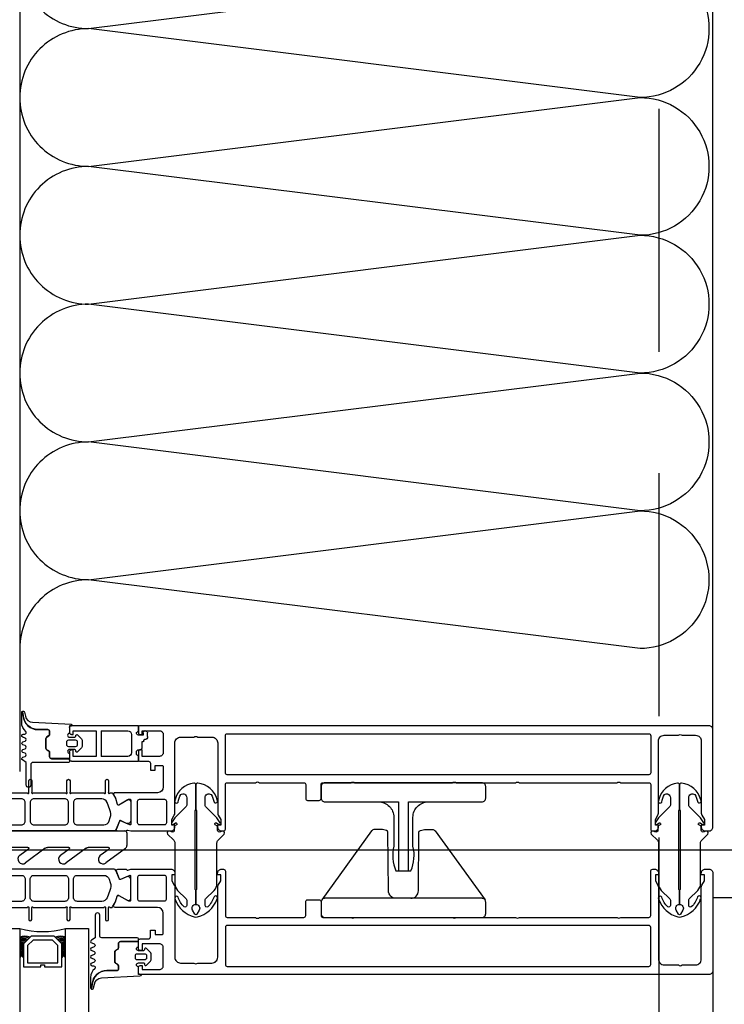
# Model space of a CAD drawing. Header units: millimetres. Extents: x 247761 to 294611, y 172579 to 236863.
# Tile 101 of 256: x 249774 to 249958, y 186190 to 186447. Entities that reach past the tile are written whole.
import ezdxf

# ---------------------------------------------------------------- set-up
doc = ezdxf.new("R2010")
doc.units = ezdxf.units.MM
doc.linetypes.add('ČÁRKOVANÁ', pattern=[19.05, 12.7, -6.35])
doc.layers.add('FASÁDA DETAILNÍ', color=4, linetype='Continuous')
doc.layers.add('NOVA', color=240, linetype='Continuous')

# ---------------------------------------------------------------- blocks, each defined once
blk = doc.blocks.new('284336')
for points in [[(-0.7, -9.6), (-10, -9.6, 0.414511), (-10.51, -10.11), (-10.51, -15.51, -1), (-11.69, -15.51), (-11.69, -9.6), (-12.69, -8.95, -0.668884), (-12.6, -8.23), (-11.99, -8.01, 0.766384), (-11.99, -7.21), (-12.6, -6.99, -0.76831), (-12.6, -6.23), (-11.99, -6.01, 0.766384), (-11.99, -5.21), (-12.6, -4.99, -0.76831), (-12.6, -4.23), (-11.99, -4.01, 0.766384), (-11.99, -3.21), (-12.6, -2.99, -0.877523), (-12.5, -2.22), (-12.1, -2.22, 0.698129), (-11.83, -1.5, -0.220231), (-12.89, 0.78), (-12.89, 3.45, -0.157143), (-12.82, 3.68), (-12.69, 3.42, -0.067482), (-12.48, 2.53, 0.393136), (-8.66, -1.02), (-6.1, -1.02, -0.414214), (-5.61, -1.51), (-5.61, -2.22, -0.267949), (-5.85, -2.65), (-6.35, -2.93, 0.267949), (-6.61, -3.38), (-6.61, -5.84, 0.267949), (-6.35, -6.29), (-5.85, -6.57, -0.267949), (-5.61, -7), (-5.61, -8.11, 0.414215), (-5.1, -8.62), (-0.41, -8.62), (-0.41, -9.31, -0.414212), (-0.7, -9.6)], [(-0.41, 0), (-0.41, -2, 0.990243), (-0.4, -3.02), (0.9, -3.02, 0.414214), (1.21, -2.71), (1.21, -2.61, -0.668123), (1.71, -2.4), (2.75, -3.45, -0.199004), (2.89, -3.79), (2.89, -5.43, -0.199038), (2.75, -5.77), (1.71, -6.82, -0.668191), (1.21, -6.61), (1.21, -6.51, 0.414214), (0.9, -6.2), (-0.4, -6.2, 0.990269), (-0.41, -7.22), (-0.41, -8.6), (-5.1, -8.6, -0.414215), (-5.59, -8.11), (-5.59, -7, 0.267949), (-5.84, -6.56), (-6.34, -6.27, -0.267949), (-6.59, -5.84), (-6.59, -3.38, -0.267949), (-6.34, -2.95), (-5.84, -2.66, 0.267949), (-5.59, -2.22), (-5.59, -1.51, 0.414214), (-6.1, -1), (-8.66, -1, -0.393156), (-12.46, 2.53, 0.067572), (-12.67, 3.43), (-12.8, 3.7, -0.637545), (-12.12, 3.53), (-11.92, 2.53, 0.344315), (-10.06, 0.91), (0, 0.38, -0.406913), (0.39, 0), (-0.41, 0)], [(1.7, -4.31, 0.414235), (1.2, -3.81), (-0.7, -3.81, 0.414214), (-1.2, -4.31), (-1.2, -4.91, 0.414214), (-0.7, -5.41), (1.2, -5.41, 0.414235), (1.7, -4.91), (1.7, -4.31)]]:
    blk.add_lwpolyline(points, format="xyb", close=True)
blk = doc.blocks.new('nesystémový nástavec 18')
for p, q in [((-18, 6.8), (-18, 8.8)), ((-17.5, 9.3), (-15.36, 9.3)), ((-11, 8), (-17, 8)), ((-17, 8), (-17, 6.3)), ((-15.36, 9.3), (0, 9.3)), ((-11, 1.3), (-11, 8)), ((-2.8, 8), (-9.7, 8)), ((-9.7, 1.3), (-9.7, 8)), ((0, 9.3), (0, 7.8)), ((-17, 6.3), (-17.5, 6.3)), ((-1.8, 2.3), (-1.8, 7)), ((-0.5, 7.3), (-0.5, 6.8)), ((0, 6.3), (0.55, 6.3)), ((0.55, 6.3), (0.95, 5.9)), ((0.95, 5.9), (0.95, 4.8)), ((0.95, 4.8), (0.95, 4.14)), ((0.95, 4.14), (1.2, 4.14)), ((1.4, 3.94), (1.4, 3.84)), ((1.6, 3.64), (1.6, 3.64)), ((2.4, 2.84), (2.4, 1.89)), ((-18, 0.5), (-18, 1.8)), ((-17.5, 2.3), (-17, 2.3)), ((-1.8, 0), (-17.5, 0)), ((-17, 2.3), (-17, 1.3)), ((-17, 1.3), (-11, 1.3)), ((-9.7, 1.3), (-2.8, 1.3)), ((0, 0), (-1.8, 0)), ((-0.4, 2.23), (-0.5, 2.04)), ((-0.5, 2.04), (-0.5, 2)), ((1.2, 2.44), (0, 2.44)), ((0, 1.5), (0, 0)), ((1.2, 1.85), (1.2, 2.44)), ((1.8, 1.37), (1.7, 1.35)), ((2.25, 1.63), (1.8, 1.37))]:
    blk.add_line(p, q)
for centre, radius, start, end in [((-17.5, 8.8), 0.5, 90, 180), ((-15.36, 9.8), 0.5, 270, 270.084), ((-2.8, 7), 1, 0, 90), ((0, 7.3), 0.5, 89.9955, 180.0071), ((-17.5, 6.8), 0.5, 180.0012, 269.9988), ((0, 6.8), 0.5, 179.9949, 270.006), ((0.75, 4.8), 0.2, 359.9656, 0.0344), ((1.2, 3.94), 0.2, 359.9707, 90.0249), ((1.6, 3.84), 0.2, 179.9737, 270.035), ((1.6, 2.84), 0.8, 0.0065, 89.9919), ((-17.5, 1.8), 0.5, 89.999, 180.0002), ((-17.5, 0.5), 0.5, 180, 270), ((-2.8, 2.3), 1, 270, 0), ((0, 2), 0.5, 179.9716, 270.0327), ((0, 1.94), 0.5, 89.9975, 144.0007), ((1.7, 1.85), 0.5, 179.9991, 270), ((2.1, 1.89), 0.3, 299.9815, 0.0183)]:
    blk.add_arc(centre, radius, start, end)
blk = doc.blocks.new('*U500')
for points in [[(1, 0, 0.414243), (1.1, 0.1), (1, 0.9, -1.0001), (1.2, 0.9), (1.1, 0.1, 0.414228), (1.2, 0, 0.414228)], [(1.2, 0, 0.414243), (1.3, 0.1), (1.2, 0.9, -1.0001), (1.4, 0.9), (1.3, 0.1, 0.414228), (1.4, 0, 0.414228)], [(1.4, 0, 0.414243), (1.5, 0.1), (1.4, 0.9, -1.0001), (1.6, 0.9), (1.5, 0.1, 0.414228), (1.6, 0, 0.414228)], [(1.6, 0, 0.414243), (1.7, 0.1), (1.6, 0.9, -1.0001), (1.8, 0.9), (1.7, 0.1, 0.414228), (1.8, 0, 0.414228)], [(1.8, 0, 0.414243), (1.9, 0.1), (1.8001, 0.9, -1.0001), (2, 0.9), (1.9001, 0.1, 0.414228), (2, 0, 0.414228)]]:
    blk.add_lwpolyline(points, format="xyb")
blk = doc.blocks.new('244748_a')
blk.add_lwpolyline([(8.32, -1.69, 0.082248), (6.34, -0.9, -1.09695), (6.94, -0.1, -0.315353), (11.26, -5.15, -0.480529), (10.87, -5.64), (4.27, -5.64), (4.08, -5.45), (-16.53, -5.45), (-16.72, -5.64), (-20.43, -5.64, 0.574019), (-21.93, -4.78), (-22.99, -5.4, 0.524827), (-22.99, -5.9), (-21.93, -6.52, 0.574021), (-20.43, -5.66), (-16.72, -5.66), (-16.53, -5.85), (4.08, -5.85), (4.27, -5.66), (10.87, -5.66, -0.480529), (11.26, -6.15, -0.326229), (6.88, -11.09, -1.09695), (6.28, -10.3, 0.081457), (8.32, -9.61, 0.599203), (7.48, -8.05), (5.52, -8.05, 0.198965), (5.17, -8.2), (2.22, -11.15), (0.93, -12.01, -0.738038), (0.51, -11.62), (0.87, -11, 1), (0.35, -10.7), (0, -11.3), (-0.98, -11.3, 0.619205), (-1.45, -12.06), (-1.28, -12.43, -0.808139), (-2.04, -13.04), (-3.63, -11.44, 0.198906), (-4.34, -11.15), (-14.99, -11.15, -0.198936), (-16.76, -10.42), (-18.98, -8.2, 0.198942), (-19.33, -8.05), (-20.67, -8.05, 0.500217), (-21.09, -8.73, 0.122037), (-18.5, -10.27, -1.093735), (-19.1, -11.07, -0.240768), (-23.7, -6.07, -0.106226), (-23.7, -5.23, -0.256232), (-19, -0.13, -1.093735), (-18.4, -0.92, 0.116856), (-21.09, -2.57, 0.500217), (-20.67, -3.25), (-19.33, -3.25, 0.198942), (-18.98, -3.1), (-16.75, -0.88, -0.198936), (-14.99, -0.15), (-4.34, -0.15, 0.198907), (-3.63, 0.14), (-2.04, 1.74, -0.808139), (-1.28, 1.13), (-1.45, 0.76, 0.619205), (-0.98, 0), (0, 0), (0.35, -0.6, 1), (0.87, -0.3), (0.51, 0.32, -0.738038), (0.93, 0.71), (2.22, -0.15), (5.17, -3.1, 0.198965), (5.52, -3.25), (7.48, -3.25, 0.599203)], format="xyb", close=True)
blk = doc.blocks.new('236134_0100_s_v')
for points in [[(22.8, -23), (22.8, -5), (42, -5, 0.414214), (43, -4), (43, -1, 0.414214), (42, 0), (1, 0, 0.414214), (0, -1), (0, -4, 0.414214), (1, -5), (20.2, -5), (20.2, -23)], [(15, -5, -0.414214), (19, -9), (19, -16.57, 0.165764), (19.53, -23), (23.47, -23, 0.165764), (24, -16.57), (24, -9, -0.414214), (28, -5)]]:
    blk.add_lwpolyline(points, format="xyb")
blk = doc.blocks.new('236134_0200_s_v')
for points in [[(19.58, 5, -0.41166), (17.58, 6.98), (17.45, 22.25, 0.344217), (17.07, 22.73), (16, 23), (14, 23, 0.240828), (13.19, 22.59), (0.19, 4.59)], [(23.42, 5, 0.41166), (25.42, 6.98), (25.55, 22.25, -0.344217), (25.93, 22.73), (27, 23), (29, 23, -0.240828), (29.81, 22.59), (42.81, 4.59)]]:
    blk.add_lwpolyline(points, format="xyb")
blk.add_lwpolyline([(42, 5), (1, 5, 0.414214), (0, 4), (0, 1, 0.414214), (1, 0), (42, 0, 0.414214), (43, 1), (43, 4, 0.414214)], format="xyb", close=True)
blk = doc.blocks.new('288126')
for points in [[(-16.5, 0), (16.5, 0)], [(-17, -2.08), (-17, -0.5)], [(17, -0.5), (17, -3.8)], [(-21.36, -6.34), (-17.8, -3.69)], [(-14.71, -4.5), (-19.87, -8.34)], [(-8.83, -4.3), (-14.11, -4.3)], [(-10.96, -6.34), (-8.71, -4.66)], [(-4.31, -4.5), (-9.47, -8.34)], [(1.81, -4.3), (-3.71, -4.3)], [(-0.35, -6.36), (1.93, -4.66)], [(6.33, -4.5), (1.14, -8.37)], [(12.21, -4.3), (6.93, -4.3)], [(10.05, -6.36), (12.33, -4.66)], [(16.6, -4.6), (11.54, -8.37)]]:
    blk.add_lwpolyline(points)
for centre, radius, start, end in [((16.5, -0.5), 0.5, 0, 90), ((-16.5, -0.5), 0.5, 90, 180), ((16, -3.8), 1, 306.7059, 0), ((-20.61, -7.34), 1.25, 126.7059, 306.7059), ((-10.21, -7.34), 1.25, 126.7059, 306.7059), ((0.4, -7.37), 1.25, 126.7059, 306.7059), ((10.8, -7.37), 1.25, 126.7059, 306.7059)]:
    blk.add_arc(centre, radius, start, end)
at = {"extrusion": (0, 0, -1)}
for centre, radius, start, end in [((19, -2.08), 2, 180, 233.2941), ((14.11, -5.3), 1, 53.2941, 90), ((8.83, -4.5), 0.2, 90, 233.2941), ((3.71, -5.3), 1, 53.2941, 90), ((-1.81, -4.5), 0.2, 90, 233.2941), ((-6.93, -5.3), 1, 53.2941, 90), ((-12.21, -4.5), 0.2, 90, 233.2941)]:
    blk.add_arc(centre, radius, start, end, dxfattribs=at)
blk = doc.blocks.new('A$C69D17D4D')
at = {"layer": 'FASÁDA DETAILNÍ'}
for p, q in [((-24871, 13288.5), (-24871, 12879.5)), ((-24871, 13288.5), (-24871, 12879.5)), ((-24619.88, 12859), (-24945.57, 12859)), ((-24619.88, 12859), (-24945.57, 12859)), ((-24877, 12838.5), (-24871, 12838.5)), ((-24877, 12838.5), (-24871, 12838.5)), ((-24871, 12838.5), (-24871, 12495.51)), ((-24859, 12838.5), (-24853, 12838.5)), ((-24859, 12838.5), (-24853, 12838.5)), ((-24859, 12495.51), (-24859, 12838.5)), ((-24853, 12838.5), (-24853, 12495.51)), ((-24690, 12827.5), (-24690, 10715.5))]:
    blk.add_line(p, q, dxfattribs=at)
at = {"layer": 'FASÁDA DETAILNÍ', "color": 7, "linetype": 'ČÁRKOVANÁ', "ltscale": 5}
blk.add_lwpolyline([(1436, 1464), (-24704, 1464), (-24704, 24704), (1436, 24704)], close=True, dxfattribs=at)
at = {"layer": 'FASÁDA DETAILNÍ'}
blk.add_lwpolyline([(-24690, 12890.5), (-24690, 13277.5)], dxfattribs=at)
for points in [[(-24691, 12891.5), (-24839.5, 12891.5, 0.414214), (-24840, 12891), (-24840, 12889.7, 0.41422), (-24839.5, 12889.2), (-24839, 12889.2), (-24839, 12890.2), (-24834.5, 12890.2, -0.414214), (-24833.5, 12889.2), (-24833.5, 12884.5, -0.414214), (-24834.5, 12883.5), (-24839, 12883.5), (-24839, 12885.2), (-24839.5, 12885.2, 0.414201), (-24840, 12884.7), (-24840, 12882.7, 0.414214), (-24839.5, 12882.2), (-24837.36, 12882.2, -0.414214), (-24836.86, 12881.7), (-24836.86, 12879.9), (-24835.61, 12879.9), (-24835.61, 12881.1), (-24833.8, 12881.1, -0.414214), (-24833.5, 12880.8), (-24833.5, 12875.5, -0.414167), (-24835, 12874), (-24842, 12874), (-24846.1, 12874, 0.57735), (-24846.44, 12873.4), (-24845.95, 12872.54), (-24845.52, 12871.04, 0.488701), (-24845.08, 12870.87), (-24842.61, 12872.3), (-24842.19, 12872.3, -0.432566), (-24842, 12872.1), (-24842, 12865.8, -0.548397), (-24842.28, 12865.61), (-24844.66, 12866.68, 0.425336), (-24844.93, 12866.57), (-24845.75, 12864.55, 0.531563), (-24845.38, 12864), (-24843.31, 12864, 0.231306), (-24843.07, 12864.11, -0.306185), (-24842.76, 12864.22), (-24842, 12864), (-24831.49, 12864, 0.414214), (-24830.49, 12865), (-24830.49, 12865.5), (-24831.29, 12865.5), (-24831.29, 12867), (-24830.63, 12868.14, 0.13165), (-24830.5, 12868.64), (-24830.5, 12887.01, -0.414214), (-24829, 12888.51), (-24825.5, 12888.51, -0.399985), (-24824.5, 12888.51), (-24820.8, 12888.51, -0.414214), (-24819.3, 12887.01), (-24819.3, 12868.64, 0.13165), (-24819.17, 12868.14), (-24818.51, 12867), (-24818.51, 12865.5), (-24819.31, 12865.5), (-24819.31, 12865, 0.414214), (-24818.31, 12864), (-24817.8, 12864, 0.414214), (-24817.3, 12864.5), (-24817.3, 12876.1, -0.414214), (-24816.8, 12876.6), (-24809.4, 12876.6, -0.399985), (-24808.4, 12876.6), (-24796.8, 12876.6, -0.414214), (-24796.3, 12876.1), (-24796.3, 12872.5, 0.414214), (-24795.8, 12872), (-24792.8, 12872, 0.414214), (-24792.3, 12872.5), (-24792.3, 12876.1, -0.414214), (-24791.8, 12876.6), (-24784.5, 12876.6, -0.38324), (-24783.5, 12876.6), (-24758, 12876.6, -0.38324), (-24757, 12876.6), (-24741.5, 12876.6, -0.38324), (-24740.5, 12876.6), (-24715, 12876.6, -0.38324), (-24714, 12876.6), (-24706.7, 12876.6, -0.414214), (-24706.2, 12876.1), (-24706.2, 12864.5, 0.414214), (-24705.7, 12864), (-24705.2, 12864, 0.414214), (-24704.2, 12865), (-24704.2, 12865.5), (-24705, 12865.5), (-24705, 12867), (-24704.33, 12868.15, 0.116937), (-24704.2, 12868.65), (-24704.2, 12887.51, -0.414232), (-24702.7, 12889.01), (-24698.99, 12889.01, -0.399985), (-24697.99, 12889.01), (-24694.5, 12889.01, -0.414232), (-24693, 12887.51), (-24693, 12868.65, 0.116937), (-24692.87, 12868.15), (-24692.2, 12867), (-24692.2, 12865.5), (-24693, 12865.5), (-24693, 12865, 0.414214), (-24692, 12864), (-24691, 12864, 0.414214), (-24690, 12865), (-24690, 12890.5, 0.414214), (-24691, 12891.5)], [(-24691, 12891.5), (-24839.5, 12891.5, 0.414214), (-24840, 12891), (-24840, 12889.7, 0.41422), (-24839.5, 12889.2), (-24839, 12889.2), (-24839, 12890.2), (-24834.5, 12890.2, -0.414214), (-24833.5, 12889.2), (-24833.5, 12884.5, -0.414214), (-24834.5, 12883.5), (-24839, 12883.5), (-24839, 12885.2), (-24839.5, 12885.2, 0.414201), (-24840, 12884.7), (-24840, 12882.7, 0.414214), (-24839.5, 12882.2), (-24837.36, 12882.2, -0.414214), (-24836.86, 12881.7), (-24836.86, 12879.9), (-24835.61, 12879.9), (-24835.61, 12881.1), (-24833.8, 12881.1, -0.414214), (-24833.5, 12880.8), (-24833.5, 12875.5, -0.414167), (-24835, 12874), (-24842, 12874), (-24846.1, 12874, 0.57735), (-24846.44, 12873.4), (-24845.95, 12872.54), (-24845.52, 12871.04, 0.488701), (-24845.08, 12870.87), (-24842.61, 12872.3), (-24842.19, 12872.3, -0.432566), (-24842, 12872.1), (-24842, 12865.8, -0.548397), (-24842.28, 12865.61), (-24844.66, 12866.68, 0.425336), (-24844.93, 12866.57), (-24845.75, 12864.55, 0.531563), (-24845.38, 12864), (-24843.31, 12864, 0.231306), (-24843.07, 12864.11, -0.306185), (-24842.76, 12864.22), (-24842, 12864), (-24831.49, 12864, 0.414214), (-24830.49, 12865), (-24830.49, 12865.5), (-24831.29, 12865.5), (-24831.29, 12867), (-24830.63, 12868.14, 0.13165), (-24830.5, 12868.64), (-24830.5, 12887.01, -0.414214), (-24829, 12888.51), (-24825.5, 12888.51, -0.399985), (-24824.5, 12888.51), (-24820.8, 12888.51, -0.414214), (-24819.3, 12887.01), (-24819.3, 12868.64, 0.13165), (-24819.17, 12868.14), (-24818.51, 12867), (-24818.51, 12865.5), (-24819.31, 12865.5), (-24819.31, 12865, 0.414214), (-24818.31, 12864), (-24817.8, 12864, 0.414214), (-24817.3, 12864.5), (-24817.3, 12876.1, -0.414214), (-24816.8, 12876.6), (-24809.4, 12876.6, -0.399985), (-24808.4, 12876.6), (-24796.8, 12876.6, -0.414214), (-24796.3, 12876.1), (-24796.3, 12872.5, 0.414214), (-24795.8, 12872), (-24792.8, 12872, 0.414214), (-24792.3, 12872.5), (-24792.3, 12876.1, -0.414214), (-24791.8, 12876.6), (-24784.5, 12876.6, -0.38324), (-24783.5, 12876.6), (-24758, 12876.6, -0.38324), (-24757, 12876.6), (-24741.5, 12876.6, -0.38324), (-24740.5, 12876.6), (-24715, 12876.6, -0.38324), (-24714, 12876.6), (-24706.7, 12876.6, -0.414214), (-24706.2, 12876.1), (-24706.2, 12864.5, 0.414214), (-24705.7, 12864), (-24705.2, 12864, 0.414214), (-24704.2, 12865), (-24704.2, 12865.5), (-24705, 12865.5), (-24705, 12867), (-24704.33, 12868.15, 0.116937), (-24704.2, 12868.65), (-24704.2, 12887.51, -0.414232), (-24702.7, 12889.01), (-24698.99, 12889.01, -0.399985), (-24697.99, 12889.01), (-24694.5, 12889.01, -0.414232), (-24693, 12887.51), (-24693, 12868.65, 0.116937), (-24692.87, 12868.15), (-24692.2, 12867), (-24692.2, 12865.5), (-24693, 12865.5), (-24693, 12865, 0.414214), (-24692, 12864), (-24691, 12864, 0.414214), (-24690, 12865), (-24690, 12890.5, 0.414214), (-24691, 12891.5)], [(-24816.8, 12889.4), (-24706.7, 12889.4, -0.414214), (-24706.2, 12888.9), (-24706.2, 12879.2, -0.414214), (-24706.7, 12878.7), (-24816.8, 12878.7, -0.414214), (-24817.3, 12879.2), (-24817.3, 12888.9, -0.414214), (-24816.8, 12889.4)], [(-24816.8, 12889.4), (-24706.7, 12889.4, -0.414214), (-24706.2, 12888.9), (-24706.2, 12879.2, -0.414214), (-24706.7, 12878.7), (-24816.8, 12878.7, -0.414214), (-24817.3, 12879.2), (-24817.3, 12888.9, -0.414214), (-24816.8, 12889.4)], [(-24877.45, 12865.6), (-24870.55, 12865.6, 0.414218), (-24869.55, 12866.6), (-24869.55, 12871.4, 0.414218), (-24870.55, 12872.4), (-24876.91, 12872.4, 0.305619), (-24878.3, 12871.46), (-24879.08, 12869.54, 0.176429), (-24879.15, 12867.49), (-24878.88, 12866.64, 0.324916), (-24877.45, 12865.6)], [(-24877.45, 12865.6), (-24870.55, 12865.6, 0.414218), (-24869.55, 12866.6), (-24869.55, 12871.4, 0.414218), (-24870.55, 12872.4), (-24876.91, 12872.4, 0.305619), (-24878.3, 12871.46), (-24879.08, 12869.54, 0.176429), (-24879.15, 12867.49), (-24878.88, 12866.64, 0.324916), (-24877.45, 12865.6)], [(-24867.25, 12865.6), (-24859.25, 12865.6, 0.414214), (-24858.25, 12866.6), (-24858.25, 12871.4, 0.414214), (-24859.25, 12872.4), (-24867.25, 12872.4, 0.414214), (-24868.25, 12871.4), (-24868.25, 12866.6, 0.414214), (-24867.25, 12865.6)], [(-24867.25, 12865.6), (-24859.25, 12865.6, 0.414214), (-24858.25, 12866.6), (-24858.25, 12871.4, 0.414214), (-24859.25, 12872.4), (-24867.25, 12872.4, 0.414214), (-24868.25, 12871.4), (-24868.25, 12866.6, 0.414214), (-24867.25, 12865.6)], [(-24855.95, 12865.6), (-24849.05, 12865.6, 0.324916), (-24847.62, 12866.64), (-24847.35, 12867.49, 0.176429), (-24847.42, 12869.54), (-24848.2, 12871.46, 0.305619), (-24849.59, 12872.4), (-24855.95, 12872.4, 0.414218), (-24856.95, 12871.4), (-24856.95, 12866.6, 0.414218), (-24855.95, 12865.6)], [(-24855.95, 12865.6), (-24849.05, 12865.6, 0.324916), (-24847.62, 12866.64), (-24847.35, 12867.49, 0.176429), (-24847.42, 12869.54), (-24848.2, 12871.46, 0.305619), (-24849.59, 12872.4), (-24855.95, 12872.4, 0.414218), (-24856.95, 12871.4), (-24856.95, 12866.6, 0.414218), (-24855.95, 12865.6)], [(-24832.7, 12866.1, -0.414214), (-24833.2, 12865.6), (-24839.7, 12865.6, -0.414214), (-24840.2, 12866.1), (-24840.2, 12871.8, -0.414214), (-24839.7, 12872.3), (-24833.2, 12872.3, -0.414214), (-24832.7, 12871.8), (-24832.7, 12866.1)], [(-24832.7, 12866.1, -0.414214), (-24833.2, 12865.6), (-24839.7, 12865.6, -0.414214), (-24840.2, 12866.1), (-24840.2, 12871.8, -0.414214), (-24839.7, 12872.3), (-24833.2, 12872.3, -0.414214), (-24832.7, 12871.8), (-24832.7, 12866.1)], [(-24691, 12826.5), (-24839.5, 12826.5, -0.414214), (-24840, 12827), (-24840, 12828.3, -0.41422), (-24839.5, 12828.8), (-24839, 12828.8), (-24839, 12827.8), (-24834.5, 12827.8, 0.414214), (-24833.5, 12828.8), (-24833.5, 12833.5, 0.414214), (-24834.5, 12834.5), (-24839, 12834.5), (-24839, 12832.8), (-24839.5, 12832.8, -0.414201), (-24840, 12833.3), (-24840, 12835.3, -0.414214), (-24839.5, 12835.8), (-24837.36, 12835.8, 0.414214), (-24836.86, 12836.3), (-24836.86, 12838.1), (-24835.61, 12838.1), (-24835.61, 12836.9), (-24833.8, 12836.9, 0.414214), (-24833.5, 12837.2), (-24833.5, 12842.5, 0.414167), (-24835, 12844), (-24842, 12844), (-24846.1, 12844, -0.57735), (-24846.44, 12844.6), (-24845.95, 12845.46), (-24845.52, 12846.96, -0.488701), (-24845.08, 12847.13), (-24842.61, 12845.7), (-24842.19, 12845.7, 0.432566), (-24842, 12845.9), (-24842, 12852.2, 0.548397), (-24842.28, 12852.39), (-24844.66, 12851.32, -0.425336), (-24844.93, 12851.43), (-24845.75, 12853.45, -0.531563), (-24845.38, 12854), (-24843.31, 12854, -0.231306), (-24843.07, 12853.89, 0.306185), (-24842.76, 12853.78), (-24842, 12854), (-24831.49, 12854, -0.414214), (-24830.49, 12853), (-24830.49, 12852.5), (-24831.29, 12852.5), (-24831.29, 12851), (-24830.63, 12849.86, -0.13165), (-24830.5, 12849.36), (-24830.5, 12830.99, 0.414214), (-24829, 12829.49), (-24825.5, 12829.49, 0.399985), (-24824.5, 12829.49), (-24820.8, 12829.49, 0.414214), (-24819.3, 12830.99), (-24819.3, 12849.36, -0.13165), (-24819.17, 12849.86), (-24818.51, 12851), (-24818.51, 12852.5), (-24819.31, 12852.5), (-24819.31, 12853, -0.414214), (-24818.31, 12854), (-24817.8, 12854, -0.414214), (-24817.3, 12853.5), (-24817.3, 12841.9, 0.414214), (-24816.8, 12841.4), (-24809.4, 12841.4, 0.399985), (-24808.4, 12841.4), (-24796.8, 12841.4, 0.414214), (-24796.3, 12841.9), (-24796.3, 12845.5, -0.414214), (-24795.8, 12846), (-24792.8, 12846, -0.414214), (-24792.3, 12845.5), (-24792.3, 12841.9, 0.414214), (-24791.8, 12841.4), (-24784.5, 12841.4, 0.38324), (-24783.5, 12841.4), (-24758, 12841.4, 0.38324), (-24757, 12841.4), (-24741.5, 12841.4, 0.38324), (-24740.5, 12841.4), (-24715, 12841.4, 0.38324), (-24714, 12841.4), (-24706.7, 12841.4, 0.414214), (-24706.2, 12841.9), (-24706.2, 12853.5, -0.414214), (-24705.7, 12854), (-24705.2, 12854, -0.414214), (-24704.2, 12853), (-24704.2, 12852.5), (-24705, 12852.5), (-24705, 12851), (-24704.33, 12849.85, -0.116937), (-24704.2, 12849.35), (-24704.2, 12830.49, 0.414232), (-24702.7, 12828.99), (-24698.99, 12828.99, 0.399985), (-24697.99, 12828.99), (-24694.5, 12828.99, 0.414232), (-24693, 12830.49), (-24693, 12849.35, -0.116937), (-24692.87, 12849.85), (-24692.2, 12851), (-24692.2, 12852.5), (-24693, 12852.5), (-24693, 12853, -0.414214), (-24692, 12854), (-24691, 12854, -0.414214), (-24690, 12853), (-24690, 12827.5, -0.414214), (-24691, 12826.5)], [(-24691, 12826.5), (-24839.5, 12826.5, -0.414214), (-24840, 12827), (-24840, 12828.3, -0.41422), (-24839.5, 12828.8), (-24839, 12828.8), (-24839, 12827.8), (-24834.5, 12827.8, 0.414214), (-24833.5, 12828.8), (-24833.5, 12833.5, 0.414214), (-24834.5, 12834.5), (-24839, 12834.5), (-24839, 12832.8), (-24839.5, 12832.8, -0.414201), (-24840, 12833.3), (-24840, 12835.3, -0.414214), (-24839.5, 12835.8), (-24837.36, 12835.8, 0.414214), (-24836.86, 12836.3), (-24836.86, 12838.1), (-24835.61, 12838.1), (-24835.61, 12836.9), (-24833.8, 12836.9, 0.414214), (-24833.5, 12837.2), (-24833.5, 12842.5, 0.414167), (-24835, 12844), (-24842, 12844), (-24846.1, 12844, -0.57735), (-24846.44, 12844.6), (-24845.95, 12845.46), (-24845.52, 12846.96, -0.488701), (-24845.08, 12847.13), (-24842.61, 12845.7), (-24842.19, 12845.7, 0.432566), (-24842, 12845.9), (-24842, 12852.2, 0.548397), (-24842.28, 12852.39), (-24844.66, 12851.32, -0.425336), (-24844.93, 12851.43), (-24845.75, 12853.45, -0.531563), (-24845.38, 12854), (-24843.31, 12854, -0.231306), (-24843.07, 12853.89, 0.306185), (-24842.76, 12853.78), (-24842, 12854), (-24831.49, 12854, -0.414214), (-24830.49, 12853), (-24830.49, 12852.5), (-24831.29, 12852.5), (-24831.29, 12851), (-24830.63, 12849.86, -0.13165), (-24830.5, 12849.36), (-24830.5, 12830.99, 0.414214), (-24829, 12829.49), (-24825.5, 12829.49, 0.399985), (-24824.5, 12829.49), (-24820.8, 12829.49, 0.414214), (-24819.3, 12830.99), (-24819.3, 12849.36, -0.13165), (-24819.17, 12849.86), (-24818.51, 12851), (-24818.51, 12852.5), (-24819.31, 12852.5), (-24819.31, 12853, -0.414214), (-24818.31, 12854), (-24817.8, 12854, -0.414214), (-24817.3, 12853.5), (-24817.3, 12841.9, 0.414214), (-24816.8, 12841.4), (-24809.4, 12841.4, 0.399985), (-24808.4, 12841.4), (-24796.8, 12841.4, 0.414214), (-24796.3, 12841.9), (-24796.3, 12845.5, -0.414214), (-24795.8, 12846), (-24792.8, 12846, -0.414214), (-24792.3, 12845.5), (-24792.3, 12841.9, 0.414214), (-24791.8, 12841.4), (-24784.5, 12841.4, 0.38324), (-24783.5, 12841.4), (-24758, 12841.4, 0.38324), (-24757, 12841.4), (-24741.5, 12841.4, 0.38324), (-24740.5, 12841.4), (-24715, 12841.4, 0.38324), (-24714, 12841.4), (-24706.7, 12841.4, 0.414214), (-24706.2, 12841.9), (-24706.2, 12853.5, -0.414214), (-24705.7, 12854), (-24705.2, 12854, -0.414214), (-24704.2, 12853), (-24704.2, 12852.5), (-24705, 12852.5), (-24705, 12851), (-24704.33, 12849.85, -0.116937), (-24704.2, 12849.35), (-24704.2, 12830.49, 0.414232), (-24702.7, 12828.99), (-24698.99, 12828.99, 0.399985), (-24697.99, 12828.99), (-24694.5, 12828.99, 0.414232), (-24693, 12830.49), (-24693, 12849.35, -0.116937), (-24692.87, 12849.85), (-24692.2, 12851), (-24692.2, 12852.5), (-24693, 12852.5), (-24693, 12853, -0.414214), (-24692, 12854), (-24691, 12854, -0.414214), (-24690, 12853), (-24690, 12827.5, -0.414214), (-24691, 12826.5)], [(-24877.45, 12852.4), (-24870.55, 12852.4, -0.414218), (-24869.55, 12851.4), (-24869.55, 12846.6, -0.414218), (-24870.55, 12845.6), (-24876.91, 12845.6, -0.305619), (-24878.3, 12846.54), (-24879.08, 12848.46, -0.176429), (-24879.15, 12850.51), (-24878.88, 12851.36, -0.324916), (-24877.45, 12852.4)], [(-24877.45, 12852.4), (-24870.55, 12852.4, -0.414218), (-24869.55, 12851.4), (-24869.55, 12846.6, -0.414218), (-24870.55, 12845.6), (-24876.91, 12845.6, -0.305619), (-24878.3, 12846.54), (-24879.08, 12848.46, -0.176429), (-24879.15, 12850.51), (-24878.88, 12851.36, -0.324916), (-24877.45, 12852.4)], [(-24867.25, 12852.4), (-24859.25, 12852.4, -0.414214), (-24858.25, 12851.4), (-24858.25, 12846.6, -0.414214), (-24859.25, 12845.6), (-24867.25, 12845.6, -0.414214), (-24868.25, 12846.6), (-24868.25, 12851.4, -0.414214), (-24867.25, 12852.4)], [(-24867.25, 12852.4), (-24859.25, 12852.4, -0.414214), (-24858.25, 12851.4), (-24858.25, 12846.6, -0.414214), (-24859.25, 12845.6), (-24867.25, 12845.6, -0.414214), (-24868.25, 12846.6), (-24868.25, 12851.4, -0.414214), (-24867.25, 12852.4)], [(-24855.95, 12852.4), (-24849.05, 12852.4, -0.324916), (-24847.62, 12851.36), (-24847.35, 12850.51, -0.176429), (-24847.42, 12848.46), (-24848.2, 12846.54, -0.305619), (-24849.59, 12845.6), (-24855.95, 12845.6, -0.414218), (-24856.95, 12846.6), (-24856.95, 12851.4, -0.414218), (-24855.95, 12852.4)], [(-24855.95, 12852.4), (-24849.05, 12852.4, -0.324916), (-24847.62, 12851.36), (-24847.35, 12850.51, -0.176429), (-24847.42, 12848.46), (-24848.2, 12846.54, -0.305619), (-24849.59, 12845.6), (-24855.95, 12845.6, -0.414218), (-24856.95, 12846.6), (-24856.95, 12851.4, -0.414218), (-24855.95, 12852.4)], [(-24832.7, 12851.9, 0.414214), (-24833.2, 12852.4), (-24839.7, 12852.4, 0.414214), (-24840.2, 12851.9), (-24840.2, 12846.2, 0.414214), (-24839.7, 12845.7), (-24833.2, 12845.7, 0.414214), (-24832.7, 12846.2), (-24832.7, 12851.9)], [(-24832.7, 12851.9, 0.414214), (-24833.2, 12852.4), (-24839.7, 12852.4, 0.414214), (-24840.2, 12851.9), (-24840.2, 12846.2, 0.414214), (-24839.7, 12845.7), (-24833.2, 12845.7, 0.414214), (-24832.7, 12846.2), (-24832.7, 12851.9)], [(-24816.8, 12828.6), (-24706.7, 12828.6, 0.414214), (-24706.2, 12829.1), (-24706.2, 12838.8, 0.414214), (-24706.7, 12839.3), (-24816.8, 12839.3, 0.414214), (-24817.3, 12838.8), (-24817.3, 12829.1, 0.414214), (-24816.8, 12828.6)], [(-24816.8, 12828.6), (-24706.7, 12828.6, 0.414214), (-24706.2, 12829.1), (-24706.2, 12838.8, 0.414214), (-24706.7, 12839.3), (-24816.8, 12839.3, 0.414214), (-24817.3, 12838.8), (-24817.3, 12829.1, 0.414214), (-24816.8, 12828.6)]]:
    blk.add_lwpolyline(points, format="xyb", close=True, dxfattribs=at)
for points in [[(-24877.54, 12874), (-24869, 12874, 1.447009), (-24868.65, 12874.13), (-24868.65, 12877.1, -1), (-24867.85, 12877.1), (-24867.85, 12874.13, 1.447009), (-24867.5, 12874), (-24859, 12874, 1.447009), (-24858.65, 12874.13), (-24858.65, 12877.1, -1), (-24857.85, 12877.1), (-24857.85, 12874.13, 1.447009), (-24857.5, 12874), (-24848.96, 12874, 1.447009), (-24848.61, 12874.13), (-24848.61, 12877.1, -1), (-24847.81, 12877.1), (-24847.81, 12874.13, 1.447009), (-24847.46, 12874), (-24847.01, 12874, -0.282478), (-24846.74, 12873.85), (-24845.98, 12872.53), (-24845.54, 12871.01, 0.488505), (-24845.1, 12870.84), (-24842.91, 12872.1, -0.578182), (-24842.01, 12871.58), (-24842.01, 12866.68, -0.543753), (-24843.07, 12865.99), (-24844.69, 12866.71, 0.425336), (-24844.95, 12866.6), (-24845.88, 12864.31, -0.305837), (-24846.34, 12864), (-24846.34, 12864), (-24858.25, 12864), (-24880.16, 12864, -0.305837)], [(-24877.54, 12874), (-24869, 12874, 1.447009), (-24868.65, 12874.13), (-24868.65, 12877.1, -1), (-24867.85, 12877.1), (-24867.85, 12874.13, 1.447009), (-24867.5, 12874), (-24859, 12874, 1.447009), (-24858.65, 12874.13), (-24858.65, 12877.1, -1), (-24857.85, 12877.1), (-24857.85, 12874.13, 1.447009), (-24857.5, 12874), (-24848.96, 12874, 1.447009), (-24848.61, 12874.13), (-24848.61, 12877.1, -1), (-24847.81, 12877.1), (-24847.81, 12874.13, 1.447009), (-24847.46, 12874), (-24847.01, 12874, -0.282478), (-24846.74, 12873.85), (-24845.98, 12872.53), (-24845.54, 12871.01, 0.488505), (-24845.1, 12870.84), (-24842.91, 12872.1, -0.578182), (-24842.01, 12871.58), (-24842.01, 12866.68, -0.543753), (-24843.07, 12865.99), (-24844.69, 12866.71, 0.425336), (-24844.95, 12866.6), (-24845.88, 12864.31, -0.305837), (-24846.34, 12864), (-24846.34, 12864), (-24858.25, 12864), (-24880.16, 12864, -0.305837)], [(-24877.54, 12844), (-24869, 12844, -1.447009), (-24868.65, 12843.87), (-24868.65, 12840.9, 1), (-24867.85, 12840.9), (-24867.85, 12843.87, -1.447009), (-24867.5, 12844), (-24859, 12844, -1.447009), (-24858.65, 12843.87), (-24858.65, 12840.9, 1), (-24857.85, 12840.9), (-24857.85, 12843.87, -1.447009), (-24857.5, 12844), (-24848.96, 12844, -1.447009), (-24848.61, 12843.87), (-24848.61, 12840.9, 1), (-24847.81, 12840.9), (-24847.81, 12843.87, -1.447009), (-24847.46, 12844), (-24847.01, 12844, 0.282478), (-24846.74, 12844.15), (-24845.98, 12845.47), (-24845.54, 12846.99, -0.488505), (-24845.1, 12847.16), (-24842.91, 12845.9, 0.578182), (-24842.01, 12846.42), (-24842.01, 12851.32, 0.543753), (-24843.07, 12852.01), (-24844.69, 12851.29, -0.425336), (-24844.95, 12851.4), (-24845.88, 12853.69, 0.305837), (-24846.34, 12854), (-24846.34, 12854), (-24858.25, 12854), (-24880.16, 12854, 0.305837)], [(-24877.54, 12844), (-24869, 12844, -1.447009), (-24868.65, 12843.87), (-24868.65, 12840.9, 1), (-24867.85, 12840.9), (-24867.85, 12843.87, -1.447009), (-24867.5, 12844), (-24859, 12844, -1.447009), (-24858.65, 12843.87), (-24858.65, 12840.9, 1), (-24857.85, 12840.9), (-24857.85, 12843.87, -1.447009), (-24857.5, 12844), (-24848.96, 12844, -1.447009), (-24848.61, 12843.87), (-24848.61, 12840.9, 1), (-24847.81, 12840.9), (-24847.81, 12843.87, -1.447009), (-24847.46, 12844), (-24847.01, 12844, 0.282478), (-24846.74, 12844.15), (-24845.98, 12845.47), (-24845.54, 12846.99, -0.488505), (-24845.1, 12847.16), (-24842.91, 12845.9, 0.578182), (-24842.01, 12846.42), (-24842.01, 12851.32, 0.543753), (-24843.07, 12852.01), (-24844.69, 12851.29, -0.425336), (-24844.95, 12851.4), (-24845.88, 12853.69, 0.305837), (-24846.34, 12854), (-24846.34, 12854), (-24858.25, 12854), (-24880.16, 12854, 0.305837)]]:
    blk.add_lwpolyline(points, format="xyb", dxfattribs=at)
for points in [[(-24860, 12828.5), (-24860, 12834.5), (-24862, 12836.5), (-24868, 12836.5), (-24870, 12834.5), (-24870, 12828.5), (-24865.5, 12828.5), (-24865.5, 12829), (-24864.5, 12829), (-24864.5, 12828.5)], [(-24860, 12828.5), (-24860, 12834.5), (-24862, 12836.5), (-24868, 12836.5), (-24870, 12834.5), (-24870, 12828.5), (-24865.5, 12828.5), (-24865.5, 12829), (-24864.5, 12829), (-24864.5, 12828.5)], [(-24869, 12829.5), (-24861, 12829.5), (-24861, 12834.09), (-24862.41, 12835.5), (-24867.45, 12835.5), (-24869, 12834.09)], [(-24869, 12829.5), (-24861, 12829.5), (-24861, 12834.09), (-24862.41, 12835.5), (-24867.45, 12835.5), (-24869, 12834.09)]]:
    blk.add_lwpolyline(points, close=True, dxfattribs=at)
for centre, radius, start, end in [((-24865, 12860.39), 22.7, 254.6728, 285.3272), ((-24865, 12860.39), 22.7, 254.6728, 285.3272), ((-24869.65, 12832.95), 3.55, 67.2938, 112.409), ((-24869.65, 12832.95), 3.55, 67.2938, 112.409), ((-24869.76, 12833.32), 2.9, 65.3067, 115.2952), ((-24869.76, 12833.32), 2.9, 65.3067, 115.2952), ((-24869.93, 12833.66), 2.25, 61.5273, 118.4028), ((-24869.93, 12833.66), 2.25, 61.5273, 118.4028), ((-24870.08, 12833.91), 1.71, 57.2949, 122.6857), ((-24870.08, 12833.91), 1.71, 57.2949, 122.6857), ((-24870.21, 12834.07), 1.26, 51.9656, 128.4996), ((-24870.21, 12834.07), 1.26, 51.9656, 128.4996), ((-24870.36, 12834.16), 0.879, 43.9949, 136.4964), ((-24870.36, 12834.16), 0.879, 43.9949, 136.4964), ((-24860.35, 12832.95), 3.55, 67.591, 112.7062), ((-24860.35, 12832.95), 3.55, 67.591, 112.7062), ((-24860.24, 12833.32), 2.9, 64.7048, 114.6933), ((-24860.24, 12833.32), 2.9, 64.7048, 114.6933), ((-24860.07, 12833.66), 2.25, 61.5972, 118.4727), ((-24860.07, 12833.66), 2.25, 61.5972, 118.4727), ((-24859.92, 12833.91), 1.71, 57.3143, 122.7051), ((-24859.92, 12833.91), 1.71, 57.3143, 122.7051), ((-24859.79, 12834.07), 1.26, 51.5004, 128.0344), ((-24859.79, 12834.07), 1.26, 51.5004, 128.0344), ((-24859.64, 12834.16), 0.879, 43.5036, 136.0051), ((-24859.64, 12834.16), 0.879, 43.5036, 136.0051), ((-24870.5, 12834.15), 0.596, 33.0366, 146.9634), ((-24870.5, 12834.15), 0.596, 33.0366, 146.9634), ((-24870.5, 12833.85), 0.596, 33.0366, 146.9634), ((-24870.5, 12833.85), 0.596, 33.0366, 146.9634), ((-24870.5, 12833.56), 0.596, 33.0366, 146.9634), ((-24870.5, 12833.56), 0.596, 33.0366, 146.9634), ((-24870.5, 12833.27), 0.596, 33.0366, 146.9634), ((-24870.5, 12833.27), 0.596, 33.0366, 146.9634), ((-24870.5, 12832.98), 0.596, 33.0366, 146.9634), ((-24870.5, 12832.98), 0.596, 33.0366, 146.9634), ((-24870.5, 12832.68), 0.596, 33.0366, 146.9634), ((-24870.5, 12832.68), 0.596, 33.0366, 146.9634), ((-24870.5, 12832.39), 0.596, 33.0366, 146.9634), ((-24870.5, 12832.39), 0.596, 33.0366, 146.9634), ((-24870.5, 12832.1), 0.596, 33.0366, 146.9634), ((-24870.5, 12832.1), 0.596, 33.0366, 146.9634), ((-24870.5, 12831.81), 0.596, 33.0366, 146.9634), ((-24870.5, 12831.81), 0.596, 33.0366, 146.9634), ((-24859.5, 12834.15), 0.596, 33.0366, 146.9634), ((-24859.5, 12834.15), 0.596, 33.0366, 146.9634), ((-24859.5, 12833.85), 0.596, 33.0366, 146.9634), ((-24859.5, 12833.85), 0.596, 33.0366, 146.9634), ((-24859.5, 12833.56), 0.596, 33.0366, 146.9634), ((-24859.5, 12833.56), 0.596, 33.0366, 146.9634), ((-24859.5, 12833.27), 0.596, 33.0366, 146.9634), ((-24859.5, 12833.27), 0.596, 33.0366, 146.9634), ((-24859.5, 12832.98), 0.596, 33.0366, 146.9634), ((-24859.5, 12832.98), 0.596, 33.0366, 146.9634), ((-24859.5, 12832.68), 0.596, 33.0366, 146.9634), ((-24859.5, 12832.68), 0.596, 33.0366, 146.9634), ((-24859.5, 12832.39), 0.596, 33.0366, 146.9634), ((-24859.5, 12832.39), 0.596, 33.0366, 146.9634), ((-24859.5, 12832.1), 0.596, 33.0366, 146.9634), ((-24859.5, 12832.1), 0.596, 33.0366, 146.9634), ((-24859.5, 12831.81), 0.596, 33.0366, 146.9634), ((-24859.5, 12831.81), 0.596, 33.0366, 146.9634), ((-24870.5, 12831.51), 0.596, 33.0366, 146.9634), ((-24870.5, 12831.51), 0.596, 33.0366, 146.9634), ((-24870.5, 12831.22), 0.596, 33.0366, 146.9634), ((-24870.5, 12831.22), 0.596, 33.0366, 146.9634), ((-24870.5, 12830.93), 0.596, 33.0366, 146.9634), ((-24870.5, 12830.93), 0.596, 33.0366, 146.9634), ((-24870.5, 12830.64), 0.596, 33.0366, 146.9634), ((-24870.5, 12830.64), 0.596, 33.0366, 146.9634), ((-24859.5, 12831.51), 0.596, 33.0366, 146.9634), ((-24859.5, 12831.51), 0.596, 33.0366, 146.9634), ((-24859.5, 12831.22), 0.596, 33.0366, 146.9634), ((-24859.5, 12831.22), 0.596, 33.0366, 146.9634), ((-24859.5, 12830.93), 0.596, 33.0366, 146.9634), ((-24859.5, 12830.93), 0.596, 33.0366, 146.9634), ((-24859.5, 12830.64), 0.596, 33.0366, 146.9634), ((-24859.5, 12830.64), 0.596, 33.0366, 146.9634)]:
    blk.add_arc(centre, radius, start, end, dxfattribs=at)
at = {"layer": 'FASÁDA DETAILNÍ', "xscale": 179.9999932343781, "yscale": 179.9999932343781, "zscale": 179.9999932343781, "rotation": 270}
blk.add_blockref('*U500', (-24871, 13271.67), dxfattribs=at)
blk.add_blockref('*U500', (-24871, 13271.67), dxfattribs=at)
at = {"layer": 'FASÁDA DETAILNÍ'}
for name, p in [('284336', (-24857.59, 12891.5)), ('284336', (-24857.59, 12891.5)), ('236134_0100_s_v', (-24792.3, 12876.6)), ('236134_0100_s_v', (-24792.3, 12876.6)), ('288126', (-24860.01, 12864)), ('288126', (-24860.01, 12864)), ('236134_0200_s_v', (-24792.3, 12841.4)), ('236134_0200_s_v', (-24792.3, 12841.4))]:
    blk.add_blockref(name, p, dxfattribs=at)
at = {"layer": 'FASÁDA DETAILNÍ', "xscale": -1}
for name, p, rotation in [('nesystémový nástavec 18', (-24840, 12891.5), 180), ('nesystémový nástavec 18', (-24840, 12891.5), 180), ('244748_a', (-24819.34, 12865.22), 270), ('244748_a', (-24819.34, 12865.22), 270), ('244748_a', (-24693.04, 12865.22), 270), ('244748_a', (-24693.04, 12865.22), 270), ('284336', (-24839.59, 12826.5), 180), ('284336', (-24839.59, 12826.5), 180)]:
    blk.add_blockref(name, p, dxfattribs=dict(at, rotation=rotation))

msp = doc.modelspace()

# ---------------------------------------------------------------- linework, layer by layer
at = {"layer": 'NOVA'}
msp.add_line((250260.517, 186217.759), (249954.517, 186217.759), dxfattribs=at)

# ---------------------------------------------------------------- block references
at = {"layer": 'NOVA', "ltscale": 300}
msp.add_blockref('A$C69D17D4D', (274644.517, 173371.259), dxfattribs=at)

doc.saveas('drawing.dxf')
